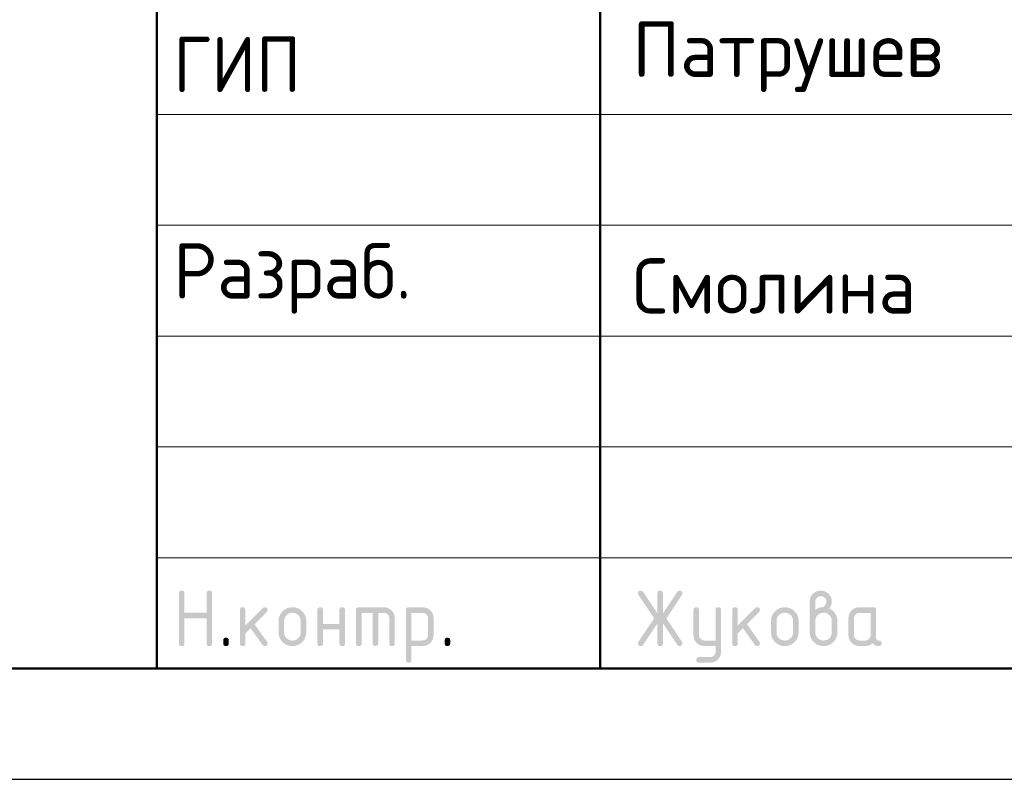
# Model space of a CAD drawing. Header units: millimetres. Extents: x 0 to 74351, y 0 to 35640.
# Tile 2 of 8: x 26856 to 32189, y 0 to 4113. Entities that reach past the tile are written whole.
import ezdxf

# ---------------------------------------------------------------- set-up
doc = ezdxf.new("R2010")
doc.units = ezdxf.units.MM
doc.layers.add('Standard', color=7, linetype='Continuous', lineweight=25)
doc.styles.add('ISOCPEUR', font='isocpeur.ttf')

msp = doc.modelspace()

# ---------------------------------------------------------------- hatches: boundary and pattern name
at = {"layer": 'Standard', "linetype": 'Continuous', "lineweight": 25, "transparency": 33554687}
for points in [[(27718.9, 736.5), (27718.9, 1006.5), (27718.9, 1008.4), (27719.1, 1010.1), (27719.4, 1011.7), (27719.8, 1013.1), (27720.3, 1014.5), (27721, 1015.7), (27721.7, 1016.9), (27722.7, 1017.8), (27723.6, 1018.7), (27724.8, 1019.4), (27725.9, 1020.1), (27727.4, 1020.6), (27728.8, 1021.1), (27730.4, 1021.3), (27732, 1021.5), (27733.9, 1021.5), (27735.8, 1021.5), (27737.4, 1021.3), (27739.1, 1021.1), (27740.5, 1020.6), (27741.9, 1020.1), (27743.1, 1019.4), (27744.3, 1018.7), (27745.2, 1017.8), (27746.1, 1016.9), (27746.8, 1015.7), (27747.5, 1014.5), (27748, 1013.1), (27748.5, 1011.7), (27748.7, 1010.1), (27749, 1008.4), (27749, 1006.6), (27749, 901.6), (27868.6, 901.6), (27868.6, 1006.6), (27868.6, 1008.4), (27868.9, 1010.1), (27869.1, 1011.7), (27869.6, 1013.1), (27870, 1014.5), (27870.7, 1015.7), (27871.4, 1016.9), (27872.4, 1017.8), (27873.3, 1018.7), (27874.5, 1019.4), (27875.7, 1020.1), (27877.1, 1020.6), (27878.5, 1021.1), (27880.1, 1021.3), (27881.8, 1021.5), (27883.6, 1021.5), (27885.5, 1021.5), (27887.2, 1021.3), (27888.8, 1021.1), (27890.2, 1020.6), (27891.6, 1020.1), (27892.8, 1019.4), (27894, 1018.7), (27894.9, 1017.8), (27895.9, 1016.9), (27896.6, 1015.7), (27897.3, 1014.5), (27897.7, 1013.1), (27898.2, 1011.7), (27898.4, 1010.1), (27898.7, 1008.4), (27898.7, 1006.5), (27898.7, 736.5), (27898.7, 734.7), (27898.4, 733), (27898.2, 731.4), (27897.7, 730), (27897.3, 728.6), (27896.6, 727.4), (27895.9, 726.2), (27894.9, 725.3), (27894, 724.4), (27892.8, 723.7), (27891.6, 723), (27890.2, 722.5), (27888.8, 722), (27887.2, 721.8), (27885.5, 721.5), (27883.6, 721.5), (27881.8, 721.5), (27880.1, 721.8), (27878.5, 722), (27877.1, 722.5), (27875.7, 723), (27874.5, 723.7), (27873.3, 724.4), (27872.4, 725.3), (27871.4, 726.2), (27870.7, 727.4), (27870, 728.6), (27869.6, 730), (27869.1, 731.4), (27868.9, 733), (27868.6, 734.7), (27868.6, 736.5), (27868.6, 871.5), (27749, 871.5), (27749, 736.5), (27749, 734.7), (27748.7, 733), (27748.5, 731.4), (27748, 730), (27747.5, 728.6), (27746.8, 727.4), (27746.1, 726.2), (27745.2, 725.3), (27744.3, 724.4), (27743.1, 723.7), (27741.9, 723), (27740.5, 722.5), (27739.1, 722), (27737.4, 721.8), (27735.8, 721.5), (27733.9, 721.5), (27732, 721.5), (27730.4, 721.8), (27728.8, 722), (27727.4, 722.5), (27725.9, 723), (27724.8, 723.7), (27723.6, 724.4), (27722.7, 725.3), (27721.7, 726.2), (27721, 727.4), (27720.3, 728.6), (27719.8, 730), (27719.4, 731.4), (27719.1, 733), (27718.9, 734.7)], [(30310.2, 844.4), (30232.8, 728.1), (30231.7, 726.5), (30230.4, 725.2), (30229, 724), (30227.4, 723.2), (30225.8, 722.4), (30224, 721.9), (30222.1, 721.5), (30220, 721.5), (30218.2, 721.5), (30216.6, 721.8), (30215, 722), (30213.6, 722.5), (30212.2, 723), (30211, 723.8), (30209.9, 724.5), (30209, 725.5), (30208, 726.4), (30207.4, 727.7), (30206.7, 728.9), (30206.2, 730.4), (30205.7, 731.8), (30205.5, 733.5), (30205.3, 735.2), (30205.3, 737.2), (30205.3, 739.1), (30205.9, 741.1), (30206.5, 743), (30207.8, 744.9), (30292.1, 871.4), (30207.8, 997.9), (30206.5, 999.9), (30205.9, 1001.8), (30205.3, 1003.8), (30205.3, 1005.9), (30205.3, 1007.8), (30205.5, 1009.5), (30205.7, 1011.3), (30206.2, 1012.7), (30206.7, 1014.2), (30207.4, 1015.4), (30208.1, 1016.6), (30209, 1017.6), (30210, 1018.6), (30211.1, 1019.3), (30212.3, 1020.1), (30213.7, 1020.6), (30215.1, 1021), (30216.8, 1021.3), (30218.4, 1021.5), (30220.3, 1021.5), (30222.3, 1021.5), (30224, 1021.1), (30225.8, 1020.7), (30227.4, 1019.8), (30228.9, 1019), (30230.3, 1017.7), (30231.6, 1016.4), (30232.8, 1014.7), (30310.2, 898.7), (30310.2, 1006.5), (30310.2, 1008.4), (30310.5, 1010.1), (30310.7, 1011.7), (30311.2, 1013.1), (30311.7, 1014.5), (30312.4, 1015.7), (30313.1, 1016.9), (30314, 1017.8), (30314.9, 1018.7), (30316.1, 1019.4), (30317.3, 1020.1), (30318.7, 1020.6), (30320.1, 1021.1), (30321.8, 1021.3), (30323.4, 1021.5), (30325.3, 1021.5), (30327.2, 1021.5), (30328.8, 1021.3), (30330.4, 1021.1), (30331.8, 1020.6), (30333.3, 1020.1), (30334.4, 1019.4), (30335.6, 1018.7), (30336.5, 1017.8), (30337.5, 1016.9), (30338.2, 1015.7), (30338.9, 1014.5), (30339.4, 1013.1), (30339.8, 1011.7), (30340.1, 1010.1), (30340.3, 1008.4), (30340.3, 1006.5), (30340.3, 898.7), (30417.8, 1014.7), (30418.9, 1016.4), (30420.3, 1017.7), (30421.6, 1019), (30423.2, 1019.8), (30424.8, 1020.7), (30426.6, 1021.1), (30428.5, 1021.5), (30430.5, 1021.5), (30432, 1021.5), (30433.4, 1021.3), (30434.9, 1021), (30436.2, 1020.4), (30437.5, 1019.8), (30438.7, 1019), (30439.9, 1018.1), (30441, 1017), (30442, 1015.9), (30442.8, 1014.6), (30443.6, 1013.4), (30444.2, 1012.1), (30444.7, 1010.7), (30445, 1009.3), (30445.3, 1007.9), (30445.3, 1006.3), (30445.3, 1004.1), (30444.6, 1002), (30444, 999.9), (30442.8, 997.9), (30358.5, 871.4), (30442.8, 744.9), (30444, 743), (30444.6, 741), (30445.3, 738.9), (30445.3, 736.8), (30445.3, 735.2), (30445, 733.8), (30444.7, 732.4), (30444.2, 731), (30443.7, 729.7), (30442.9, 728.5), (30442.1, 727.2), (30441.1, 726.1), (30440, 724.9), (30438.8, 724.1), (30437.7, 723.3), (30436.4, 722.7), (30435.1, 722.1), (30433.7, 721.8), (30432.3, 721.5), (30430.7, 721.5), (30428.6, 721.5), (30426.7, 721.9), (30424.8, 722.4), (30423.2, 723.2), (30421.6, 724), (30420.2, 725.2), (30418.9, 726.5), (30417.8, 728.1), (30340.3, 844.4), (30340.3, 736.5), (30340.3, 734.7), (30340.1, 733), (30339.8, 731.4), (30339.4, 730), (30338.9, 728.6), (30338.2, 727.4), (30337.5, 726.2), (30336.5, 725.3), (30335.6, 724.4), (30334.4, 723.7), (30333.3, 723), (30331.8, 722.5), (30330.4, 722), (30328.8, 721.8), (30327.2, 721.5), (30325.3, 721.5), (30323.4, 721.5), (30321.8, 721.8), (30320.1, 722), (30318.7, 722.5), (30317.3, 723), (30316.1, 723.7), (30314.9, 724.4), (30314, 725.3), (30313.1, 726.2), (30312.4, 727.4), (30311.7, 728.6), (30311.2, 730), (30310.7, 731.4), (30310.5, 733), (30310.2, 734.7), (30310.2, 736.5)], [(28078.7, 832.8), (28173, 927.1), (28174.1, 928.1), (28175.3, 929), (28176.5, 929.8), (28177.9, 930.3), (28179.2, 930.8), (28180.6, 931.1), (28182.1, 931.4), (28183.7, 931.4), (28185.6, 931.4), (28187.2, 931.1), (28188.9, 930.9), (28190.3, 930.4), (28191.7, 930), (28192.8, 929.3), (28194, 928.6), (28195, 927.6), (28195.9, 926.7), (28196.6, 925.5), (28197.3, 924.3), (28197.8, 922.9), (28198.2, 921.5), (28198.5, 919.9), (28198.7, 918.3), (28198.7, 916.4), (28198.7, 914.9), (28198.4, 913.5), (28198.1, 912.1), (28197.6, 910.8), (28197, 909.5), (28196.1, 908.3), (28195.3, 907.1), (28194.1, 905.9), (28128.3, 840.1), (28195.7, 745.2), (28197.2, 743.1), (28198, 740.9), (28198.7, 738.7), (28198.7, 736.3), (28198.7, 734.5), (28198.5, 732.8), (28198.2, 731.2), (28197.8, 729.9), (28197.3, 728.5), (28196.6, 727.3), (28195.9, 726.2), (28195, 725.2), (28194, 724.3), (28192.8, 723.6), (28191.7, 722.9), (28190.3, 722.5), (28188.9, 722), (28187.2, 721.8), (28185.6, 721.5), (28183.7, 721.5), (28181.7, 721.5), (28179.9, 721.9), (28178.2, 722.3), (28176.6, 723.1), (28175, 723.9), (28173.7, 725.1), (28172.3, 726.3), (28171.2, 727.9), (28106.7, 818.6), (28078.7, 790.6), (28078.7, 736.5), (28078.7, 734.7), (28078.5, 733), (28078.3, 731.4), (28077.8, 730), (28077.3, 728.6), (28076.6, 727.4), (28075.9, 726.2), (28075, 725.3), (28074, 724.4), (28072.9, 723.7), (28071.7, 723), (28070.3, 722.5), (28068.9, 722), (28067.2, 721.8), (28065.6, 721.5), (28063.7, 721.5), (28061.8, 721.5), (28060.2, 721.8), (28058.5, 722), (28057.1, 722.5), (28055.7, 723), (28054.5, 723.7), (28053.4, 724.4), (28052.4, 725.3), (28051.5, 726.2), (28050.8, 727.4), (28050.1, 728.6), (28049.6, 730), (28049.2, 731.4), (28048.9, 733), (28048.7, 734.7), (28048.7, 736.5), (28048.7, 916.4), (28048.7, 918.3), (28048.9, 919.9), (28049.2, 921.5), (28049.6, 922.9), (28050.1, 924.3), (28050.8, 925.5), (28051.5, 926.7), (28052.4, 927.6), (28053.4, 928.6), (28054.5, 929.3), (28055.7, 930), (28057.1, 930.4), (28058.5, 930.9), (28060.2, 931.1), (28061.8, 931.4), (28063.7, 931.4), (28065.6, 931.4), (28067.2, 931.1), (28068.9, 930.9), (28070.3, 930.4), (28071.7, 930), (28072.9, 929.3), (28074, 928.6), (28075, 927.6), (28075.9, 926.7), (28076.6, 925.5), (28077.3, 924.3), (28077.8, 922.9), (28078.3, 921.5), (28078.5, 919.9), (28078.7, 918.3), (28078.7, 916.4)], [(28498.4, 811.4), (28498.4, 736.5), (28498.4, 734.7), (28498.2, 733), (28497.9, 731.4), (28497.5, 730), (28497, 728.6), (28496.3, 727.4), (28495.6, 726.2), (28494.6, 725.3), (28493.7, 724.4), (28492.5, 723.6), (28491.4, 723), (28489.9, 722.5), (28488.5, 722), (28486.9, 721.8), (28485.2, 721.5), (28483.4, 721.5), (28481.5, 721.5), (28479.8, 721.8), (28478.2, 722), (28476.8, 722.5), (28475.4, 723), (28474.2, 723.7), (28473, 724.4), (28472.1, 725.3), (28471.2, 726.2), (28470.5, 727.4), (28469.8, 728.6), (28469.3, 730), (28468.8, 731.4), (28468.6, 733), (28468.3, 734.7), (28468.3, 736.5), (28468.3, 916.4), (28468.3, 918.3), (28468.6, 919.9), (28468.8, 921.5), (28469.3, 922.9), (28469.8, 924.3), (28470.5, 925.5), (28471.2, 926.7), (28472.1, 927.6), (28473, 928.6), (28474.2, 929.3), (28475.4, 930), (28476.8, 930.4), (28478.2, 930.9), (28479.8, 931.1), (28481.5, 931.4), (28483.4, 931.4), (28485.2, 931.4), (28486.9, 931.1), (28488.5, 930.9), (28489.9, 930.4), (28491.4, 930), (28492.5, 929.3), (28493.7, 928.6), (28494.6, 927.6), (28495.6, 926.7), (28496.3, 925.5), (28497, 924.4), (28497.5, 923), (28497.9, 921.5), (28498.2, 919.9), (28498.4, 918.3), (28498.4, 916.4), (28498.4, 841.5), (28588, 841.5), (28588, 916.4), (28588, 918.3), (28588.2, 919.9), (28588.5, 921.5), (28589, 923), (28589.4, 924.4), (28590.1, 925.5), (28590.8, 926.7), (28591.8, 927.6), (28592.7, 928.6), (28593.9, 929.3), (28595.1, 930), (28596.5, 930.4), (28597.9, 930.9), (28599.5, 931.1), (28601.2, 931.4), (28603, 931.4), (28604.9, 931.4), (28606.6, 931.1), (28608.2, 930.9), (28609.6, 930.4), (28611, 930), (28612.2, 929.3), (28613.4, 928.6), (28614.3, 927.6), (28615.2, 926.7), (28615.9, 925.5), (28616.7, 924.3), (28617.1, 922.9), (28617.6, 921.5), (28617.8, 919.9), (28618.1, 918.3), (28618.1, 916.4), (28618.1, 736.5), (28618.1, 734.7), (28617.8, 733), (28617.6, 731.4), (28617.1, 730), (28616.7, 728.6), (28615.9, 727.4), (28615.2, 726.2), (28614.3, 725.3), (28613.4, 724.4), (28612.2, 723.7), (28611, 723), (28609.6, 722.5), (28608.2, 722), (28606.6, 721.8), (28604.9, 721.5), (28603, 721.5), (28601.2, 721.5), (28599.5, 721.8), (28597.9, 722), (28596.5, 722.5), (28595.1, 723), (28593.9, 723.6), (28592.7, 724.4), (28591.8, 725.3), (28590.8, 726.2), (28590.1, 727.4), (28589.4, 728.6), (28589, 730), (28588.5, 731.4), (28588.2, 733), (28588, 734.7), (28588, 736.5), (28588, 811.4)], [(28693.2, 931.4), (28828.1, 931.4), (28831.2, 931.4), (28834.2, 931.1), (28837.2, 930.8), (28840.1, 930.3), (28843, 929.7), (28845.7, 928.9), (28848.5, 928.1), (28851.2, 927), (28853.8, 925.9), (28856.4, 924.6), (28858.9, 923.2), (28861.3, 921.5), (28863.7, 919.9), (28866, 918), (28868.3, 916.1), (28870.5, 913.9), (28872.7, 911.7), (28874.6, 909.4), (28876.5, 907.1), (28878.2, 904.7), (28879.8, 902.3), (28881.2, 899.7), (28882.5, 897.2), (28883.6, 894.5), (28884.7, 891.9), (28885.5, 889.1), (28886.4, 886.3), (28886.9, 883.4), (28887.5, 880.6), (28887.7, 877.6), (28888, 874.5), (28888, 871.4), (28888, 736.5), (28888, 734.7), (28887.8, 733), (28887.5, 731.4), (28887.1, 730), (28886.6, 728.6), (28885.9, 727.4), (28885.2, 726.2), (28884.3, 725.3), (28883.3, 724.4), (28882.1, 723.7), (28881, 723), (28879.6, 722.5), (28878.1, 722), (28876.5, 721.8), (28874.9, 721.5), (28873, 721.5), (28871.1, 721.5), (28869.5, 721.8), (28867.8, 722), (28866.4, 722.5), (28865, 723), (28863.8, 723.6), (28862.7, 724.4), (28861.7, 725.3), (28860.8, 726.2), (28860.1, 727.4), (28859.4, 728.6), (28858.9, 730), (28858.4, 731.4), (28858.2, 733), (28857.9, 734.7), (28857.9, 736.5), (28857.9, 871.4), (28857.9, 874.5), (28857.4, 877.5), (28856.9, 880.4), (28855.8, 883.1), (28854.7, 885.7), (28853.1, 888.1), (28851.5, 890.5), (28849.3, 892.7), (28847.2, 894.9), (28844.8, 896.5), (28842.4, 898.1), (28839.7, 899.2), (28837.1, 900.2), (28834.1, 900.8), (28831.2, 901.3), (28828, 901.3), (28798.1, 901.3), (28798.1, 736.5), (28798.1, 734.7), (28797.9, 733), (28797.6, 731.4), (28797.2, 730), (28796.7, 728.6), (28796, 727.4), (28795.3, 726.2), (28794.4, 725.3), (28793.4, 724.4), (28792.3, 723.6), (28791.1, 723), (28789.7, 722.5), (28788.3, 722), (28786.6, 721.8), (28785, 721.5), (28783.1, 721.5), (28781.2, 721.5), (28779.6, 721.8), (28777.9, 722), (28776.5, 722.5), (28775.1, 723), (28773.9, 723.6), (28772.8, 724.4), (28771.8, 725.3), (28770.9, 726.2), (28770.2, 727.4), (28769.5, 728.6), (28769, 730), (28768.5, 731.4), (28768.3, 733), (28768.1, 734.7), (28768.1, 736.5), (28768.1, 901.3), (28708.2, 901.3), (28708.2, 736.5), (28708.2, 734.7), (28708, 733), (28707.8, 731.4), (28707.3, 730), (28706.8, 728.6), (28706.1, 727.4), (28705.4, 726.2), (28704.5, 725.3), (28703.5, 724.4), (28702.4, 723.6), (28701.2, 723), (28699.8, 722.5), (28698.4, 722), (28696.7, 721.8), (28695.1, 721.5), (28693.2, 721.5), (28691.3, 721.5), (28689.7, 721.8), (28688, 722), (28686.6, 722.5), (28685.2, 723), (28684, 723.7), (28682.9, 724.4), (28681.9, 725.3), (28681, 726.2), (28680.3, 727.4), (28679.6, 728.6), (28679.1, 730), (28678.7, 731.4), (28678.4, 733), (28678.2, 734.7), (28678.2, 736.5), (28678.2, 916.4), (28678.2, 918.3), (28678.4, 919.9), (28678.6, 921.5), (28679.1, 922.9), (28679.6, 924.3), (28680.3, 925.5), (28681, 926.7), (28681.9, 927.6), (28682.9, 928.6), (28684, 929.3), (28685.2, 930), (28686.6, 930.4), (28688, 930.9), (28689.6, 931.1), (28691.3, 931.4)], [(30625, 691.2), (30625, 721.5), (30565.2, 721.5), (30562, 721.5), (30559, 721.8), (30556, 722.1), (30553.1, 722.6), (30550.2, 723.2), (30547.4, 724), (30544.6, 724.8), (30542, 725.9), (30539.3, 727), (30536.8, 728.4), (30534.2, 729.7), (30531.8, 731.4), (30529.4, 733), (30527.1, 734.9), (30524.8, 736.8), (30522.7, 739), (30520.5, 741.2), (30518.6, 743.5), (30516.7, 745.8), (30515.1, 748.2), (30513.5, 750.7), (30512.1, 753.2), (30510.7, 755.7), (30509.7, 758.4), (30508.6, 761), (30507.8, 763.8), (30507, 766.6), (30506.4, 769.5), (30505.9, 772.4), (30505.6, 775.4), (30505.3, 778.4), (30505.3, 781.5), (30505.3, 916.4), (30505.3, 918.3), (30505.6, 919.9), (30505.8, 921.5), (30506.3, 922.9), (30506.7, 924.3), (30507.4, 925.5), (30508.1, 926.7), (30509.1, 927.6), (30510, 928.6), (30511.2, 929.3), (30512.4, 930), (30513.8, 930.4), (30515.2, 930.9), (30516.8, 931.1), (30518.5, 931.4), (30520.4, 931.4), (30522.2, 931.4), (30523.9, 931.1), (30525.5, 930.9), (30526.9, 930.4), (30528.3, 930), (30529.5, 929.3), (30530.7, 928.6), (30531.6, 927.6), (30532.6, 926.7), (30533.3, 925.5), (30534, 924.4), (30534.4, 923), (30534.9, 921.5), (30535.2, 919.9), (30535.4, 918.3), (30535.4, 916.4), (30535.4, 781.6), (30535.4, 778.5), (30535.9, 775.6), (30536.5, 772.8), (30537.6, 770.2), (30538.7, 767.5), (30540.4, 765.1), (30542, 762.7), (30544.2, 760.4), (30546.4, 758.2), (30548.8, 756.6), (30551.2, 754.9), (30553.9, 753.8), (30556.5, 752.7), (30559.4, 752.2), (30562.2, 751.6), (30565.3, 751.6), (30625, 751.6), (30625, 916.4), (30625, 918.3), (30625.2, 919.9), (30625.5, 921.5), (30625.9, 923), (30626.4, 924.4), (30627.1, 925.5), (30627.8, 926.7), (30628.7, 927.6), (30629.7, 928.6), (30630.9, 929.3), (30632, 930), (30633.4, 930.4), (30634.9, 930.9), (30636.5, 931.1), (30638.1, 931.4), (30640, 931.4), (30641.9, 931.4), (30643.5, 931.1), (30645.2, 930.9), (30646.6, 930.4), (30648, 930), (30649.2, 929.3), (30650.4, 928.6), (30651.3, 927.6), (30652.2, 926.7), (30652.9, 925.5), (30653.6, 924.3), (30654.1, 923), (30654.6, 921.5), (30654.8, 919.9), (30655, 918.3), (30655, 916.4), (30655, 691.6), (30655, 688.5), (30654.8, 685.5), (30654.5, 682.5), (30654, 679.6), (30653.4, 676.7), (30652.6, 673.9), (30651.8, 671.2), (30650.8, 668.5), (30649.7, 665.8), (30648.4, 663.3), (30647, 660.8), (30645.4, 658.4), (30643.8, 655.9), (30642, 653.6), (30640.1, 651.3), (30637.9, 649.1), (30635.8, 646.9), (30633.5, 645), (30631.3, 643.1), (30628.9, 641.5), (30626.5, 639.9), (30624, 638.5), (30621.5, 637.1), (30618.9, 636), (30616.2, 634.9), (30613.5, 634.1), (30610.7, 633.3), (30607.9, 632.8), (30605, 632.2), (30602, 631.9), (30599, 631.7), (30595.9, 631.7), (30535.4, 631.7), (30533.5, 631.7), (30531.9, 631.9), (30530.2, 632.1), (30528.8, 632.6), (30527.4, 633.1), (30526.2, 633.8), (30525.1, 634.5), (30524.1, 635.4), (30523.2, 636.4), (30522.5, 637.5), (30521.8, 638.7), (30521.3, 640.1), (30520.9, 641.5), (30520.6, 643.2), (30520.4, 644.8), (30520.4, 646.7), (30520.4, 648.2), (30520.7, 649.6), (30521, 650.9), (30521.5, 652.3), (30522.1, 653.6), (30522.9, 654.8), (30523.8, 656), (30524.9, 657.2), (30526.1, 658.3), (30527.3, 659.2), (30528.5, 660), (30529.8, 660.6), (30531.1, 661.1), (30532.5, 661.4), (30533.9, 661.7), (30535.4, 661.7), (30595.1, 661.7), (30598.3, 661.7), (30601.2, 662.2), (30604.1, 662.8), (30606.8, 663.8), (30609.4, 664.9), (30611.8, 666.4), (30614.2, 668), (30616.4, 670.1), (30618.5, 672.2), (30620.2, 674.6), (30621.8, 676.9), (30622.8, 679.6), (30623.9, 682.2), (30624.5, 685.1), (30625, 688)], [(30745.2, 832.8), (30839.5, 927.1), (30840.6, 928.1), (30841.8, 929), (30843, 929.8), (30844.3, 930.3), (30845.7, 930.8), (30847.1, 931.1), (30848.6, 931.4), (30850.2, 931.4), (30852.1, 931.4), (30853.7, 931.1), (30855.3, 930.9), (30856.7, 930.4), (30858.2, 930), (30859.3, 929.3), (30860.5, 928.6), (30861.4, 927.6), (30862.4, 926.7), (30863.1, 925.5), (30863.8, 924.3), (30864.2, 922.9), (30864.7, 921.5), (30864.9, 919.9), (30865.2, 918.3), (30865.2, 916.4), (30865.2, 914.9), (30864.9, 913.5), (30864.6, 912.1), (30864, 910.8), (30863.5, 909.5), (30862.6, 908.3), (30861.8, 907.1), (30860.6, 905.9), (30794.8, 840.1), (30862.2, 745.2), (30863.7, 743.1), (30864.4, 740.9), (30865.2, 738.7), (30865.2, 736.3), (30865.2, 734.5), (30864.9, 732.8), (30864.7, 731.2), (30864.2, 729.9), (30863.8, 728.5), (30863.1, 727.3), (30862.4, 726.2), (30861.4, 725.2), (30860.5, 724.3), (30859.3, 723.6), (30858.2, 722.9), (30856.7, 722.5), (30855.3, 722), (30853.7, 721.8), (30852.1, 721.5), (30850.2, 721.5), (30848.2, 721.5), (30846.4, 721.9), (30844.7, 722.3), (30843.1, 723.1), (30841.5, 723.9), (30840.2, 725.1), (30838.8, 726.3), (30837.7, 727.9), (30773.2, 818.6), (30745.2, 790.6), (30745.2, 736.5), (30745.2, 734.7), (30745, 733), (30744.7, 731.4), (30744.3, 730), (30743.8, 728.6), (30743.1, 727.4), (30742.4, 726.2), (30741.5, 725.3), (30740.5, 724.4), (30739.4, 723.7), (30738.2, 723), (30736.8, 722.5), (30735.4, 722), (30733.7, 721.8), (30732.1, 721.5), (30730.2, 721.5), (30728.3, 721.5), (30726.7, 721.8), (30725, 722), (30723.6, 722.5), (30722.2, 723), (30721, 723.7), (30719.9, 724.4), (30718.9, 725.3), (30718, 726.2), (30717.3, 727.4), (30716.6, 728.6), (30716.1, 730), (30715.6, 731.4), (30715.4, 733), (30715.2, 734.7), (30715.2, 736.5), (30715.2, 916.4), (30715.2, 918.3), (30715.4, 919.9), (30715.6, 921.5), (30716.1, 922.9), (30716.6, 924.3), (30717.3, 925.5), (30718, 926.7), (30718.9, 927.6), (30719.9, 928.6), (30721, 929.3), (30722.2, 930), (30723.6, 930.4), (30725, 930.9), (30726.7, 931.1), (30728.3, 931.4), (30730.2, 931.4), (30732.1, 931.4), (30733.7, 931.1), (30735.4, 930.9), (30736.8, 930.4), (30738.2, 930), (30739.4, 929.3), (30740.5, 928.6), (30741.5, 927.6), (30742.4, 926.7), (30743.1, 925.5), (30743.8, 924.3), (30744.3, 922.9), (30744.7, 921.5), (30745, 919.9), (30745.2, 918.3), (30745.2, 916.4)], [(27958.8, 751.6), (27958.8, 753.5), (27959, 755.1), (27959.3, 756.8), (27959.7, 758.2), (27960.2, 759.6), (27960.9, 760.8), (27961.6, 761.9), (27962.5, 762.9), (27963.5, 763.8), (27964.7, 764.5), (27965.8, 765.2), (27967.2, 765.7), (27968.6, 766.2), (27970.3, 766.4), (27971.9, 766.6), (27973.8, 766.6), (27975.7, 766.6), (27977.3, 766.4), (27979, 766.2), (27980.4, 765.7), (27981.8, 765.2), (27983, 764.5), (27984.1, 763.8), (27985.1, 762.9), (27986, 761.9), (27986.7, 760.8), (27987.4, 759.6), (27987.9, 758.2), (27988.4, 756.8), (27988.6, 755.1), (27988.8, 753.5), (27988.8, 751.6), (27988.8, 736.6), (27988.8, 734.7), (27988.6, 733), (27988.4, 731.4), (27987.9, 730), (27987.4, 728.6), (27986.7, 727.4), (27986, 726.2), (27985.1, 725.3), (27984.1, 724.4), (27983, 723.7), (27981.8, 723), (27980.4, 722.5), (27979, 722), (27977.3, 721.8), (27975.7, 721.5), (27973.8, 721.5), (27971.9, 721.5), (27970.3, 721.8), (27968.6, 722), (27967.2, 722.5), (27965.8, 723), (27964.7, 723.7), (27963.5, 724.4), (27962.5, 725.3), (27961.6, 726.2), (27960.9, 727.4), (27960.2, 728.6), (27959.7, 730), (27959.3, 731.4), (27959, 733), (27958.8, 734.7), (27958.8, 736.6)], [(29158, 751.6), (29158, 753.5), (29158.2, 755.1), (29158.4, 756.8), (29158.9, 758.2), (29159.4, 759.6), (29160.1, 760.8), (29160.8, 761.9), (29161.7, 762.9), (29162.6, 763.8), (29163.8, 764.5), (29165, 765.2), (29166.4, 765.7), (29167.8, 766.2), (29169.5, 766.4), (29171.1, 766.6), (29173, 766.6), (29174.9, 766.6), (29176.5, 766.4), (29178.1, 766.2), (29179.6, 765.7), (29181, 765.2), (29182.1, 764.5), (29183.3, 763.8), (29184.3, 762.9), (29185.2, 761.9), (29185.9, 760.8), (29186.6, 759.6), (29187.1, 758.2), (29187.5, 756.8), (29187.8, 755.1), (29188, 753.5), (29188, 751.6), (29188, 736.6), (29188, 734.7), (29187.8, 733), (29187.5, 731.4), (29187.1, 730), (29186.6, 728.6), (29185.9, 727.4), (29185.2, 726.2), (29184.3, 725.3), (29183.3, 724.4), (29182.1, 723.7), (29181, 723), (29179.6, 722.5), (29178.1, 722), (29176.5, 721.8), (29174.9, 721.5), (29173, 721.5), (29171.1, 721.5), (29169.5, 721.8), (29167.8, 722), (29166.4, 722.5), (29165, 723), (29163.8, 723.7), (29162.6, 724.4), (29161.7, 725.3), (29160.8, 726.2), (29160.1, 727.4), (29159.4, 728.6), (29158.9, 730), (29158.4, 731.4), (29158.2, 733), (29158, 734.7), (29158, 736.6)]]:
    msp.add_hatch(color=7, dxfattribs=at).paths.add_polyline_path(points, flags=16)
h = msp.add_hatch(color=7, dxfattribs=at)
h.paths.add_polyline_path([(31164.9, 916.5), (31169.6, 920.2), (31174.2, 923), (31178.8, 925.9), (31183.2, 927.7), (31187.5, 929.6), (31191.7, 930.5), (31195.9, 931.5), (31199.9, 931.5), (31202.2, 931.5), (31204.4, 932.1), (31206.7, 932.8), (31208.8, 934.1), (31211, 935.4), (31213.1, 937.4), (31215.1, 939.3), (31217.1, 941.9), (31219.1, 944.4), (31220.5, 946.8), (31222, 949.3), (31222.9, 951.7), (31223.9, 954.1), (31224.4, 956.6), (31224.9, 959), (31224.9, 961.5), (31224.9, 964.6), (31224.3, 967.6), (31223.8, 970.5), (31222.7, 973.2), (31221.6, 975.8), (31220, 978.2), (31218.4, 980.7), (31216.2, 982.8), (31214.1, 985), (31211.7, 986.6), (31209.2, 988.2), (31206.6, 989.3), (31203.9, 990.4), (31201, 990.9), (31198.1, 991.5), (31194.9, 991.5), (31191.8, 991.5), (31188.9, 990.9), (31186, 990.4), (31183.3, 989.3), (31180.7, 988.2), (31178.2, 986.5), (31175.8, 984.9), (31173.6, 982.7), (31171.4, 980.5), (31169.8, 978.1), (31168.2, 975.7), (31167.1, 973), (31166, 970.4), (31165.4, 967.5), (31164.9, 964.6), (31164.9, 961.5)])
h.paths.add_polyline_path([(31239.6, 925.4), (31244.8, 923.3), (31249.4, 920.4), (31254.1, 917.7), (31258.2, 914.2), (31262.2, 910.8), (31265.8, 906.7), (31269.4, 902.6), (31272.4, 897.9), (31275.4, 893.2), (31277.7, 888.3), (31280, 883.3), (31281.5, 878.1), (31283, 873), (31283.8, 867.6), (31284.5, 862.2), (31284.5, 856.5), (31284.5, 796.5), (31284.5, 792.6), (31284.2, 788.9), (31283.9, 785.1), (31283.2, 781.5), (31282.5, 777.8), (31281.5, 774.4), (31280.4, 770.9), (31279.1, 767.6), (31277.7, 764.2), (31276, 761.1), (31274.3, 757.9), (31272.2, 754.9), (31270.2, 751.8), (31267.8, 749), (31265.4, 746.1), (31262.7, 743.4), (31259.9, 740.6), (31257, 738.2), (31254.2, 735.9), (31251.1, 733.8), (31248.1, 731.8), (31244.9, 730.1), (31241.8, 728.4), (31238.5, 727), (31235.2, 725.6), (31231.7, 724.6), (31228.2, 723.6), (31224.7, 722.9), (31221, 722.2), (31217.3, 721.9), (31213.6, 721.5), (31209.7, 721.5), (31205.8, 721.5), (31202, 721.9), (31198.2, 722.2), (31194.6, 722.9), (31191, 723.6), (31187.6, 724.6), (31184.1, 725.7), (31180.8, 727), (31177.4, 728.4), (31174.3, 730.1), (31171.1, 731.8), (31168.1, 733.9), (31165.1, 735.9), (31162.2, 738.3), (31159.3, 740.7), (31156.6, 743.5), (31153.9, 746.2), (31151.5, 749.1), (31149.1, 752), (31147.1, 755), (31145, 758), (31143.3, 761.2), (31141.6, 764.4), (31140.3, 767.7), (31138.9, 771), (31137.9, 774.5), (31136.9, 777.9), (31136.2, 781.6), (31135.5, 785.2), (31135.2, 788.9), (31134.8, 792.6), (31134.8, 796.5), (31134.8, 961.5), (31134.8, 964.7), (31135.1, 967.7), (31135.4, 970.8), (31135.9, 973.7), (31136.5, 976.6), (31137.3, 979.4), (31138.1, 982.1), (31139.2, 984.8), (31140.3, 987.5), (31141.6, 990), (31143, 992.5), (31144.6, 995), (31146.3, 997.4), (31148.2, 999.7), (31150.1, 1002), (31152.3, 1004.2), (31154.5, 1006.3), (31156.8, 1008.2), (31159.1, 1010.1), (31161.5, 1011.8), (31163.9, 1013.4), (31166.4, 1014.7), (31169, 1016.1), (31171.6, 1017.2), (31174.3, 1018.3), (31177, 1019.1), (31179.8, 1019.9), (31182.7, 1020.5), (31185.5, 1021), (31188.5, 1021.3), (31191.5, 1021.5), (31194.7, 1021.5), (31197.8, 1021.5), (31200.8, 1021.3), (31203.9, 1021), (31206.7, 1020.5), (31209.6, 1019.9), (31212.4, 1019.1), (31215.2, 1018.3), (31217.9, 1017.2), (31220.5, 1016.1), (31223, 1014.7), (31225.6, 1013.3), (31228, 1011.7), (31230.4, 1010.1), (31232.7, 1008.1), (31235, 1006.2), (31237.2, 1004), (31239.3, 1001.9), (31241.2, 999.6), (31243.1, 997.3), (31244.7, 994.8), (31246.4, 992.4), (31247.7, 989.9), (31249.1, 987.3), (31250.2, 984.7), (31251.2, 982), (31252.1, 979.2), (31252.9, 976.5), (31253.4, 973.6), (31254, 970.7), (31254.2, 967.7), (31254.5, 964.7), (31254.5, 961.5), (31254.5, 955.9), (31253.6, 950.8), (31252.6, 945.7), (31250.8, 941.1), (31248.9, 936.6), (31246.1, 932.7), (31243.4, 928.8)], flags=16)
h.paths.add_polyline_path([(31254.5, 796.6), (31254.5, 856.6), (31254.5, 861.2), (31253.7, 865.5), (31252.9, 869.9), (31251.2, 873.8), (31249.6, 877.8), (31247.2, 881.4), (31244.7, 885.1), (31241.5, 888.4), (31238.2, 891.7), (31234.6, 894.1), (31231, 896.6), (31227, 898.3), (31223.1, 899.9), (31218.7, 900.7), (31214.4, 901.6), (31209.7, 901.6), (31205, 901.6), (31200.7, 900.7), (31196.3, 899.9), (31192.4, 898.3), (31188.4, 896.6), (31184.8, 894.1), (31181.1, 891.7), (31177.9, 888.4), (31174.6, 885.1), (31172.2, 881.4), (31169.8, 877.8), (31168.1, 873.8), (31166.5, 869.9), (31165.7, 865.5), (31164.9, 861.2), (31164.9, 856.6), (31164.9, 796.6), (31164.9, 791.9), (31165.7, 787.5), (31166.5, 783.2), (31168.1, 779.2), (31169.8, 775.2), (31172.2, 771.6), (31174.6, 767.9), (31177.9, 764.7), (31181.1, 761.4), (31184.8, 758.9), (31188.4, 756.5), (31192.4, 754.9), (31196.3, 753.2), (31200.7, 752.4), (31205, 751.6), (31209.7, 751.6), (31214.4, 751.6), (31218.7, 752.4), (31223.1, 753.2), (31227, 754.9), (31231, 756.5), (31234.6, 759), (31238.2, 761.5), (31241.5, 764.8), (31244.7, 768.1), (31247.2, 771.7), (31249.6, 775.3), (31251.2, 779.3), (31252.9, 783.3), (31253.7, 787.6), (31254.5, 791.9)])
h = msp.add_hatch(color=7, dxfattribs=at)
h.paths.add_polyline_path([(28258.5, 796.5), (28258.5, 856.4), (28258.5, 860.3), (28258.8, 864.1), (28259.2, 867.8), (28259.9, 871.4), (28260.6, 875), (28261.6, 878.5), (28262.6, 881.9), (28264, 885.3), (28265.3, 888.6), (28267.1, 891.7), (28268.8, 894.9), (28270.8, 897.9), (28272.9, 901), (28275.3, 903.8), (28277.7, 906.7), (28280.4, 909.5), (28283.1, 912.2), (28286, 914.6), (28288.9, 917), (28291.9, 919.1), (28294.9, 921.1), (28298.1, 922.8), (28301.3, 924.5), (28304.6, 925.9), (28307.9, 927.3), (28311.4, 928.3), (28314.8, 929.3), (28318.4, 930), (28322, 930.7), (28325.7, 931), (28329.5, 931.4), (28333.4, 931.4), (28337.3, 931.4), (28341.1, 931), (28344.9, 930.7), (28348.5, 930), (28352.2, 929.3), (28355.6, 928.3), (28359.1, 927.3), (28362.4, 926), (28365.8, 924.6), (28368.9, 922.9), (28372.1, 921.2), (28375.1, 919.2), (28378.1, 917.1), (28381, 914.8), (28383.9, 912.4), (28386.6, 909.7), (28389.3, 907), (28391.6, 904.1), (28394, 901.3), (28396, 898.2), (28398.1, 895.2), (28399.8, 892), (28401.5, 888.9), (28402.8, 885.5), (28404.2, 882.2), (28405.2, 878.7), (28406.2, 875.2), (28406.9, 871.6), (28407.6, 868), (28407.9, 864.2), (28408.2, 860.4), (28408.2, 856.4), (28408.2, 796.5), (28408.2, 792.6), (28407.9, 788.9), (28407.5, 785.1), (28406.9, 781.5), (28406.2, 777.9), (28405.2, 774.4), (28404.1, 771), (28402.8, 767.7), (28401.4, 764.4), (28399.7, 761.2), (28398, 758), (28395.9, 755), (28393.9, 752), (28391.5, 749.1), (28389.1, 746.2), (28386.3, 743.5), (28383.6, 740.7), (28380.7, 738.3), (28377.8, 735.9), (28374.8, 733.9), (28371.8, 731.8), (28368.6, 730.1), (28365.5, 728.4), (28362.2, 727), (28358.8, 725.6), (28355.4, 724.6), (28351.9, 723.6), (28348.3, 722.9), (28344.7, 722.2), (28341, 721.9), (28337.3, 721.5), (28333.4, 721.5), (28329.5, 721.5), (28325.7, 721.9), (28322, 722.2), (28318.4, 722.9), (28314.8, 723.6), (28311.4, 724.6), (28307.9, 725.6), (28304.6, 727), (28301.3, 728.4), (28298.1, 730.1), (28294.9, 731.8), (28291.9, 733.9), (28288.9, 735.9), (28286, 738.3), (28283.1, 740.7), (28280.4, 743.5), (28277.7, 746.2), (28275.3, 749.1), (28272.9, 752), (28270.8, 755), (28268.8, 758), (28267.1, 761.2), (28265.3, 764.4), (28264, 767.7), (28262.6, 771), (28261.6, 774.4), (28260.6, 777.9), (28259.9, 781.5), (28259.2, 785.1), (28258.8, 788.9), (28258.5, 792.6)], flags=16)
h.paths.add_polyline_path([(28378.2, 796.6), (28378.2, 856.6), (28378.2, 861.2), (28377.4, 865.5), (28376.5, 869.9), (28374.9, 873.8), (28373.2, 877.8), (28370.8, 881.4), (28368.3, 885.1), (28365.1, 888.4), (28361.8, 891.7), (28358.1, 894.1), (28354.5, 896.6), (28350.6, 898.3), (28346.6, 899.9), (28342.3, 900.7), (28338, 901.6), (28333.4, 901.6), (28328.7, 901.6), (28324.4, 900.7), (28320.1, 899.9), (28316.2, 898.3), (28312.2, 896.6), (28308.6, 894.1), (28305, 891.7), (28301.7, 888.4), (28298.4, 885.1), (28295.9, 881.4), (28293.5, 877.8), (28291.8, 873.8), (28290.2, 869.9), (28289.4, 865.5), (28288.6, 861.2), (28288.6, 856.6), (28288.6, 796.6), (28288.6, 791.9), (28289.4, 787.5), (28290.2, 783.2), (28291.8, 779.2), (28293.4, 775.2), (28295.9, 771.6), (28298.3, 767.9), (28301.6, 764.7), (28304.8, 761.4), (28308.4, 758.9), (28312.1, 756.5), (28316, 754.9), (28320, 753.2), (28324.3, 752.4), (28328.7, 751.6), (28333.4, 751.6), (28338, 751.6), (28342.3, 752.4), (28346.6, 753.2), (28350.6, 754.9), (28354.5, 756.5), (28358.1, 759), (28361.8, 761.5), (28365.1, 764.8), (28368.3, 768.1), (28370.8, 771.7), (28373.2, 775.3), (28374.9, 779.3), (28376.5, 783.3), (28377.4, 787.6), (28378.2, 791.9)])
h = msp.add_hatch(color=7, dxfattribs=at)
h.paths.add_polyline_path([(28948.1, 916.4), (28948.1, 918.3), (28948.4, 919.9), (28948.6, 921.5), (28949.1, 923), (28949.5, 924.3), (28950.2, 925.5), (28950.9, 926.7), (28951.9, 927.6), (28952.8, 928.6), (28954, 929.3), (28955.1, 930), (28956.5, 930.4), (28957.9, 930.9), (28959.6, 931.1), (28961.2, 931.4), (28963.1, 931.4), (29038, 931.4), (29041.1, 931.4), (29044.1, 931.1), (29047.2, 930.8), (29050.1, 930.3), (29052.9, 929.8), (29055.7, 928.9), (29058.5, 928.1), (29061.2, 927), (29063.8, 925.9), (29066.4, 924.6), (29068.9, 923.2), (29071.3, 921.6), (29073.7, 920), (29076, 918.1), (29078.3, 916.2), (29080.5, 914), (29082.7, 911.8), (29084.6, 909.5), (29086.5, 907.2), (29088.1, 904.8), (29089.7, 902.4), (29091.1, 899.9), (29092.4, 897.3), (29093.5, 894.7), (29094.6, 892), (29095.4, 889.2), (29096.2, 886.5), (29096.8, 883.5), (29097.3, 880.6), (29097.6, 877.6), (29097.8, 874.6), (29097.8, 871.4), (29097.8, 781.5), (29097.8, 778.4), (29097.6, 775.4), (29097.3, 772.4), (29096.8, 769.5), (29096.2, 766.6), (29095.4, 763.8), (29094.6, 761), (29093.5, 758.4), (29092.4, 755.7), (29091.1, 753.2), (29089.7, 750.7), (29088.1, 748.2), (29086.5, 745.8), (29084.6, 743.5), (29082.7, 741.2), (29080.5, 739), (29078.3, 736.8), (29076, 734.9), (29073.8, 733), (29071.3, 731.4), (29068.9, 729.7), (29066.4, 728.4), (29063.9, 727), (29061.2, 725.9), (29058.6, 724.8), (29055.8, 724), (29053, 723.2), (29050.1, 722.6), (29047.2, 722.1), (29044.2, 721.8), (29041.1, 721.5), (29038, 721.5), (28978.2, 721.5), (28978.2, 646.6), (28978.2, 644.8), (28977.9, 643.1), (28977.7, 641.5), (28977.2, 640.1), (28976.8, 638.7), (28976.1, 637.5), (28975.4, 636.3), (28974.4, 635.4), (28973.5, 634.5), (28972.3, 633.8), (28971.1, 633.1), (28969.7, 632.6), (28968.3, 632.1), (28966.7, 631.9), (28965, 631.7), (28963.1, 631.7), (28961.3, 631.7), (28959.6, 631.9), (28958, 632.1), (28956.6, 632.6), (28955.2, 633.1), (28954, 633.8), (28952.8, 634.5), (28951.9, 635.4), (28950.9, 636.3), (28950.2, 637.5), (28949.5, 638.7), (28949.1, 640.1), (28948.6, 641.5), (28948.4, 643.1), (28948.1, 644.8), (28948.1, 646.6)], flags=16)
h.paths.add_polyline_path([(28978.2, 901.3), (28978.2, 751.6), (29037.9, 751.6), (29041, 751.6), (29043.9, 752.1), (29046.8, 752.7), (29049.4, 753.8), (29052.1, 754.9), (29054.5, 756.5), (29056.9, 758.1), (29059.1, 760.3), (29061.3, 762.5), (29062.9, 764.9), (29064.5, 767.4), (29065.6, 770), (29066.7, 772.7), (29067.2, 775.5), (29067.8, 778.4), (29067.8, 781.5), (29067.8, 871.4), (29067.8, 874.6), (29067.2, 877.5), (29066.7, 880.4), (29065.6, 883.1), (29064.6, 885.7), (29062.9, 888.1), (29061.3, 890.5), (29059.2, 892.7), (29057, 894.9), (29054.6, 896.5), (29052.2, 898.1), (29049.6, 899.2), (29046.9, 900.2), (29044, 900.8), (29041.1, 901.3), (29037.9, 901.3)])
h = msp.add_hatch(color=7, dxfattribs=at)
h.paths.add_polyline_path([(30925, 796.5), (30925, 856.4), (30925, 860.3), (30925.3, 864.1), (30925.7, 867.8), (30926.4, 871.4), (30927, 875), (30928.1, 878.5), (30929.1, 881.9), (30930.5, 885.3), (30931.8, 888.6), (30933.6, 891.7), (30935.3, 894.9), (30937.3, 897.9), (30939.4, 901), (30941.8, 903.8), (30944.2, 906.7), (30946.9, 909.5), (30949.6, 912.2), (30952.5, 914.6), (30955.4, 917), (30958.4, 919.1), (30961.4, 921.1), (30964.6, 922.8), (30967.8, 924.5), (30971.1, 925.9), (30974.4, 927.3), (30977.8, 928.3), (30981.3, 929.3), (30984.9, 930), (30988.5, 930.7), (30992.2, 931), (30996, 931.4), (30999.9, 931.4), (31003.8, 931.4), (31007.6, 931), (31011.4, 930.7), (31015, 930), (31018.6, 929.3), (31022.1, 928.3), (31025.6, 927.3), (31028.9, 926), (31032.2, 924.6), (31035.4, 922.9), (31038.6, 921.2), (31041.6, 919.2), (31044.6, 917.1), (31047.5, 914.8), (31050.3, 912.4), (31053, 909.7), (31055.8, 907), (31058.1, 904.1), (31060.5, 901.3), (31062.5, 898.2), (31064.6, 895.2), (31066.3, 892), (31068, 888.9), (31069.3, 885.5), (31070.7, 882.2), (31071.7, 878.7), (31072.7, 875.2), (31073.4, 871.6), (31074, 868), (31074.4, 864.2), (31074.7, 860.4), (31074.7, 856.4), (31074.7, 796.5), (31074.7, 792.6), (31074.4, 788.9), (31074, 785.1), (31073.3, 781.5), (31072.7, 777.9), (31071.6, 774.4), (31070.6, 771), (31069.2, 767.7), (31067.9, 764.4), (31066.2, 761.2), (31064.5, 758), (31062.4, 755), (31060.3, 752), (31058, 749.1), (31055.6, 746.2), (31052.8, 743.5), (31050.1, 740.7), (31047.2, 738.3), (31044.3, 735.9), (31041.3, 733.9), (31038.3, 731.8), (31035.1, 730.1), (31031.9, 728.4), (31028.6, 727), (31025.3, 725.6), (31021.9, 724.6), (31018.4, 723.6), (31014.8, 722.9), (31011.2, 722.2), (31007.5, 721.9), (31003.7, 721.5), (30999.9, 721.5), (30996, 721.5), (30992.2, 721.9), (30988.5, 722.2), (30984.9, 722.9), (30981.3, 723.6), (30977.8, 724.6), (30974.4, 725.6), (30971.1, 727), (30967.8, 728.4), (30964.6, 730.1), (30961.4, 731.8), (30958.4, 733.9), (30955.4, 735.9), (30952.5, 738.3), (30949.6, 740.7), (30946.9, 743.5), (30944.2, 746.2), (30941.8, 749.1), (30939.4, 752), (30937.3, 755), (30935.3, 758), (30933.6, 761.2), (30931.8, 764.4), (30930.5, 767.7), (30929.1, 771), (30928.1, 774.4), (30927, 777.9), (30926.4, 781.5), (30925.7, 785.1), (30925.3, 788.9), (30925, 792.6)], flags=16)
h.paths.add_polyline_path([(31044.7, 796.6), (31044.7, 856.6), (31044.7, 861.2), (31043.8, 865.5), (31043, 869.9), (31041.4, 873.8), (31039.7, 877.8), (31037.3, 881.4), (31034.8, 885.1), (31031.5, 888.4), (31028.3, 891.7), (31024.6, 894.1), (31021, 896.6), (31017.1, 898.3), (31013.1, 899.9), (31008.8, 900.7), (31004.5, 901.6), (30999.9, 901.6), (30995.2, 901.6), (30990.9, 900.7), (30986.6, 899.9), (30982.7, 898.3), (30978.7, 896.6), (30975.1, 894.1), (30971.5, 891.7), (30968.2, 888.4), (30964.9, 885.1), (30962.4, 881.4), (30960, 877.8), (30958.3, 873.8), (30956.7, 869.9), (30955.9, 865.5), (30955, 861.2), (30955, 856.6), (30955, 796.6), (30955, 791.9), (30955.9, 787.5), (30956.7, 783.2), (30958.3, 779.2), (30959.9, 775.2), (30962.4, 771.6), (30964.8, 767.9), (30968.1, 764.7), (30971.3, 761.4), (30974.9, 758.9), (30978.5, 756.5), (30982.5, 754.9), (30986.5, 753.2), (30990.8, 752.4), (30995.2, 751.6), (30999.9, 751.6), (31004.5, 751.6), (31008.8, 752.4), (31013.1, 753.2), (31017.1, 754.9), (31021, 756.5), (31024.6, 759), (31028.3, 761.5), (31031.5, 764.8), (31034.8, 768.1), (31037.3, 771.7), (31039.7, 775.3), (31041.4, 779.3), (31043, 783.3), (31043.8, 787.6), (31044.7, 791.9)])
h = msp.add_hatch(color=7, dxfattribs=at)
h.paths.add_polyline_path([(31464.3, 901.3), (31404.6, 901.3), (31401.5, 901.3), (31398.6, 900.8), (31395.7, 900.2), (31393.1, 899.1), (31390.4, 898), (31388, 896.4), (31385.6, 894.8), (31383.4, 892.6), (31381.2, 890.4), (31379.6, 888), (31378, 885.6), (31376.9, 882.9), (31375.8, 880.3), (31375.3, 877.4), (31374.7, 874.5), (31374.7, 871.4), (31374.7, 781.5), (31374.7, 778.5), (31375.3, 775.6), (31375.8, 772.8), (31376.9, 770.1), (31378, 767.5), (31379.7, 765.1), (31381.3, 762.7), (31383.5, 760.4), (31385.7, 758.2), (31388.2, 756.6), (31390.6, 754.9), (31393.2, 753.8), (31395.8, 752.7), (31398.7, 752.2), (31401.5, 751.6), (31404.6, 751.6), (31434.5, 751.6), (31437.6, 751.6), (31440.4, 752.1), (31443.3, 752.7), (31446, 753.8), (31448.6, 754.9), (31451, 756.5), (31453.4, 758.1), (31455.6, 760.3), (31457.8, 762.5), (31459.4, 764.9), (31461.1, 767.4), (31462.1, 770), (31463.2, 772.7), (31463.8, 775.5), (31464.3, 778.4), (31464.3, 781.5)])
h.paths.add_polyline_path([(31524.4, 736.5), (31524.4, 734.7), (31524.1, 733), (31523.9, 731.4), (31523.4, 730), (31523, 728.6), (31522.3, 727.4), (31521.6, 726.2), (31520.6, 725.3), (31519.7, 724.4), (31518.5, 723.7), (31517.4, 723), (31515.9, 722.5), (31514.5, 722), (31512.9, 721.8), (31511.2, 721.5), (31509.4, 721.5), (31504.2, 721.5), (31499.4, 722.5), (31494.6, 723.5), (31490.4, 725.5), (31486.1, 727.5), (31482.3, 730.5), (31478.4, 733.5), (31475.1, 737.4), (31471, 733.5), (31466.4, 730.5), (31461.7, 727.5), (31456.7, 725.5), (31451.6, 723.5), (31446, 722.5), (31440.5, 721.5), (31434.5, 721.5), (31404.6, 721.5), (31401.4, 721.5), (31398.4, 721.8), (31395.4, 722.1), (31392.4, 722.6), (31389.5, 723.2), (31386.8, 724), (31384, 724.8), (31381.3, 725.9), (31378.7, 727), (31376.1, 728.3), (31373.6, 729.7), (31371.2, 731.3), (31368.8, 732.9), (31366.5, 734.8), (31364.2, 736.7), (31362, 738.9), (31359.8, 741.1), (31357.9, 743.4), (31356, 745.7), (31354.4, 748.1), (31352.8, 750.5), (31351.4, 753.1), (31350.1, 755.6), (31349, 758.2), (31347.9, 760.9), (31347.1, 763.7), (31346.3, 766.5), (31345.7, 769.4), (31345.2, 772.3), (31344.9, 775.3), (31344.7, 778.3), (31344.7, 781.5), (31344.7, 871.4), (31344.7, 874.6), (31344.9, 877.6), (31345.2, 880.6), (31345.7, 883.5), (31346.3, 886.5), (31347.1, 889.2), (31347.9, 892), (31349, 894.7), (31350.1, 897.3), (31351.4, 899.9), (31352.8, 902.4), (31354.4, 904.8), (31356, 907.2), (31357.9, 909.5), (31359.8, 911.8), (31362, 914), (31364.2, 916.2), (31366.5, 918.1), (31368.8, 920), (31371.2, 921.6), (31373.6, 923.2), (31376.1, 924.6), (31378.7, 925.9), (31381.3, 927), (31384, 928.1), (31386.8, 928.9), (31389.5, 929.8), (31392.4, 930.3), (31395.4, 930.8), (31398.4, 931.1), (31401.4, 931.4), (31404.6, 931.4), (31479.4, 931.4), (31481.3, 931.4), (31482.9, 931.1), (31484.6, 930.9), (31486, 930.4), (31487.4, 930), (31488.5, 929.3), (31489.7, 928.6), (31490.6, 927.6), (31491.6, 926.7), (31492.3, 925.5), (31493, 924.3), (31493.4, 922.9), (31493.9, 921.5), (31494.1, 919.9), (31494.4, 918.3), (31494.4, 916.4), (31494.4, 766.5), (31494.4, 764.6), (31494.6, 763), (31494.9, 761.4), (31495.3, 759.9), (31495.8, 758.5), (31496.5, 757.4), (31497.2, 756.2), (31498.1, 755.3), (31499.1, 754.3), (31500.2, 753.6), (31501.4, 752.9), (31502.8, 752.5), (31504.2, 752), (31505.9, 751.8), (31507.5, 751.5), (31509.4, 751.5), (31511.2, 751.5), (31512.9, 751.3), (31514.5, 751), (31515.9, 750.6), (31517.3, 750.1), (31518.5, 749.4), (31519.7, 748.7), (31520.6, 747.8), (31521.6, 746.8), (31522.3, 745.7), (31523, 744.5), (31523.4, 743.1), (31523.9, 741.7), (31524.1, 740), (31524.4, 738.4)], flags=16)

# ---------------------------------------------------------------- linework, layer by layer
at = {"layer": 'Standard', "color": 7, "linetype": 'Continuous', "lineweight": 50, "transparency": 33554687}
for p, q in [((27600, 600), (27600, 7200)), ((30000, 600), (30000, 7200))]:
    msp.add_line(p, q, dxfattribs=at)
at = {"layer": 'Standard', "color": 7, "linetype": 'Continuous', "lineweight": 13, "transparency": 33554687}
for p, q in [((27600, 3600), (35400, 3600)), ((27600, 3000), (35400, 3000)), ((27600, 3000), (35400, 3000)), ((27600, 2400), (35400, 2400)), ((27600, 2400), (35400, 2400)), ((27600, 1800), (35400, 1800)), ((27600, 1200), (35400, 1200))]:
    msp.add_line(p, q, dxfattribs=at)
at = {"layer": 'Standard', "color": 7, "linetype": 'Continuous', "lineweight": 25, "transparency": 33554687}
msp.add_line((27600, 600), (49800, 600), dxfattribs=at)
msp.add_line((27600, 600), (49800, 600), dxfattribs=at)
msp.add_line((27600, 600), (49800, 600), dxfattribs=at)
msp.add_lwpolyline([(0, 0), (50400, 0), (50400, 35640), (0, 35640), (0, 0)], close=True, dxfattribs=at)
msp.add_lwpolyline([(0, 0), (50400, 0), (50400, 35640), (0, 35640), (0, 0)], close=True, dxfattribs=at)
at = {"layer": 'Standard', "color": 7, "linetype": 'Continuous', "lineweight": 50, "transparency": 33554687}
msp.add_lwpolyline([(2400, 35040), (49800, 35040), (49800, 600), (2400, 600), (2400, 35040)], close=True, dxfattribs=at)

# ---------------------------------------------------------------- texts
at = {"layer": 'Standard', "color": 7, "linetype": 'Continuous', "lineweight": 25, "transparency": 33554687, "char_height": 300, "attachment_point": 7, "style": 'ISOCPEUR'}
for s, insert, width in [('\\W0.92;ГИП', (27688.8, 3721.5), 827.543), ('\\W0.97;Патрушев', (30175.3, 3721.5), 2004.223), ('\\W0.96;Разраб.', (27688.8, 2521.5), 1567.875), ('\\W0.96;Смолина', (30175.3, 2521.5), 1673.185)]:
    msp.add_mtext(s, dxfattribs=dict(at, insert=insert, width=width))

doc.saveas('drawing.dxf')
